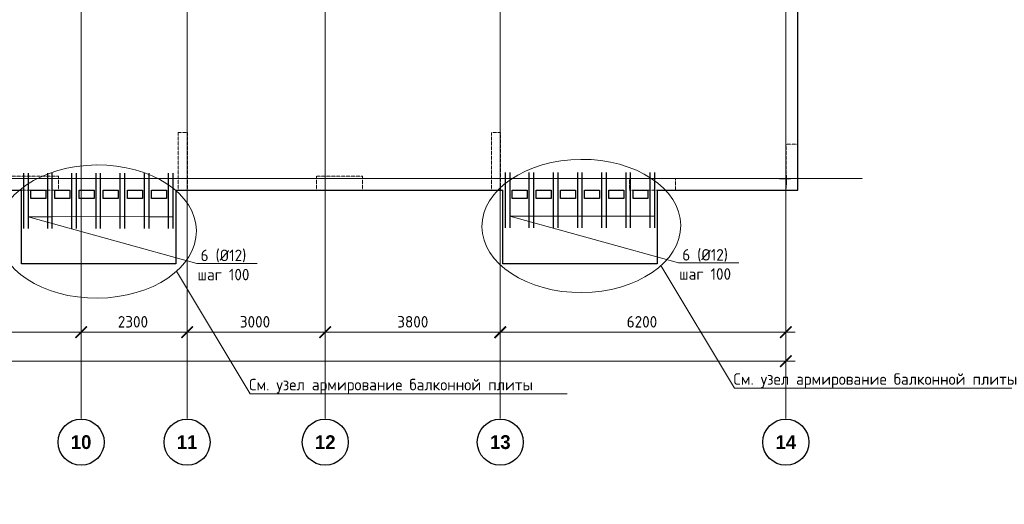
# Model space of a CAD drawing. Header units: millimetres. Extents: x -42044588 to 856694, y -806701 to 941911.
# Tile 161 of 256: x -73868 to -52493, y -392017 to -381488. Entities that reach past the tile are written whole.
import ezdxf
from ezdxf import colors
from ezdxf.entities.mleader import LeaderData, LeaderLine
from ezdxf.math import Vec2, Vec3

# ---------------------------------------------------------------- set-up
doc = ezdxf.new("R2010")
doc.units = ezdxf.units.MM
for name, pattern in [('______5', [1100, 800, -100, 100, -100]), ('DASHED', [7, 5, -2, 0]), ('осевая', [50.8, 31.75, -6.35, 6.35, -6.35])]:
    doc.linetypes.add(name, pattern=pattern)
for name, color, linetype, lineweight in [('907Сл Осевые', 1, 'Continuous', 0), ('RAZMER', 100, 'Continuous', 15), ('Оси', 40, '______5', 18), ('Перекрытие ж_бетон', 1, 'Continuous', 30), ('подоснова', 151, 'Continuous', 5), ('РАЗМЕРЫ', 1, 'Continuous', 9)]:
    doc.layers.add(name, color=color, linetype=linetype, lineweight=lineweight)
doc.layers.add('Колонна_ бетон', color=7, linetype='Continuous', lineweight=50, true_color=0xb4b496)
doc.styles.add('Century Gothic', font='GOTHIC.TTF')
doc.styles.add('GOST-2.304_Type-B', font='GOST_Common.ttf')
doc.styles.add('ГОСТ', font='GOST_Common.ttf')
doc.dimstyles.new('СПДС', dxfattribs={"dimscale": 100, "dimtxt": 2.5, "dimasz": 2, "dimexe": 1.25, "dimexo": 0, "dimtad": 1, "dimdec": 0, "dimrnd": 5, "dimtxsty": 'GOST-2.304_Type-B', "dimblk": 'ARCHTICK', "dimcen": 2.5, "dimdle": 2, "dimclrd": 1, "dimclre": 1, "dimclrt": 1, "dimadec": 0, "dimazin": 2, "dimtfac": 0.75, "dimtdec": 0, "dimtmove": 1, "dimatfit": 3, "dimfxl": 0, "dimtolj": 1, "dimarcsym": 0})

# ---------------------------------------------------------------- blocks, each defined once
blk = doc.blocks.new('_ArchTick')
at = {"color": 0, "linetype": 'ByBlock', "const_width": 0.15}
blk.add_lwpolyline([(-0.5, -0.5), (0.5, 0.5)], dxfattribs=at)
blk = doc.blocks.new('*D6710')
at = {"color": 1, "lineweight": -2, "transparency": 16777216}
for p, q in [((-85905, -346670), (-38705, -346670)), ((-85705, -346670), (-85705, -346545)), ((-38905, -346670), (-38905, -346545))]:
    blk.add_line(p, q, dxfattribs=at)
at = {"layer": 'DEFPOINTS', "color": 0, "transparency": 16777216}
for p in [(-85705, -346670), (-38905, -346670), (-38905, -346670)]:
    blk.add_point(p, dxfattribs=at)
at = {"color": 1, "lineweight": -2, "transparency": 16777216, "xscale": 250, "yscale": 250, "zscale": 250, "rotation": 180}
blk.add_blockref('_ArchTick', (-85705, -346670), dxfattribs=at)
at = {"color": 1, "lineweight": -2, "transparency": 16777216, "xscale": 250, "yscale": 250, "zscale": 250}
blk.add_blockref('_ArchTick', (-38905, -346670), dxfattribs=at)
at = {"color": 1, "transparency": 16777216, "insert": (-67487, -346445), "char_height": 250, "width": 104166.67, "attachment_point": 5, "style": 'GOST-2.304_Type-B'}
blk.add_mtext('\\A1;46800', dxfattribs=at)
blk = doc.blocks.new('NSY101')
at = {"color": 0, "linetype": 'ByBlock', "lineweight": -2}
blk.add_circle((0, 0), 50, dxfattribs=at)
blk = doc.blocks.new('СЛОЖНЫЙ_ОБЪЕКТ_37')
at = {"layer": 'Оси', "color": 16, "linetype": 'Continuous', "lineweight": 25, "transparency": 33554687, "xscale": 9.999999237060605, "yscale": 9.999999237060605, "zscale": 9.999999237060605}
blk.add_blockref('NSY101', (36213, -43009), dxfattribs=at)
at = {"layer": 'Оси', "color": 16, "linetype": 'Continuous', "lineweight": 25, "transparency": 33554687, "insert": (36213, -43009), "char_height": 300, "width": 620, "attachment_point": 5, "style": 'Century Gothic'}
blk.add_mtext('\\A1;{\\fCentury Gothic|i0|b1;\\H300.000000;\\W1.000000;\\C16;10}\\P', dxfattribs=at)
blk = doc.blocks.new('СЛОЖНЫЙ_ОБЪЕКТ_38')
at = {"layer": 'Оси', "color": 16, "linetype": 'Continuous', "lineweight": 25, "transparency": 33554687, "xscale": 9.999999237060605, "yscale": 9.999999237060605, "zscale": 9.999999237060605}
blk.add_blockref('NSY101', (38513, -43009), dxfattribs=at)
at = {"layer": 'Оси', "color": 16, "linetype": 'Continuous', "lineweight": 25, "transparency": 33554687, "insert": (38513, -43009), "char_height": 300, "width": 620, "attachment_point": 5, "style": 'Century Gothic'}
blk.add_mtext('\\A1;{\\fCentury Gothic|i0|b1;\\H300.000000;\\W1.000000;\\C16;11}\\P', dxfattribs=at)
blk = doc.blocks.new('СЛОЖНЫЙ_ОБЪЕКТ_39')
at = {"layer": 'Оси', "color": 16, "linetype": 'Continuous', "lineweight": 25, "transparency": 33554687, "xscale": 9.999999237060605, "yscale": 9.999999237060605, "zscale": 9.999999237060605}
blk.add_blockref('NSY101', (41513, -43009), dxfattribs=at)
at = {"layer": 'Оси', "color": 16, "linetype": 'Continuous', "lineweight": 25, "transparency": 33554687, "insert": (41513, -43009), "char_height": 300, "width": 620, "attachment_point": 5, "style": 'Century Gothic'}
blk.add_mtext('\\A1;{\\fCentury Gothic|i0|b1;\\H300.000000;\\W1.000000;\\C16;12}\\P', dxfattribs=at)
blk = doc.blocks.new('СЛОЖНЫЙ_ОБЪЕКТ_40')
at = {"layer": 'Оси', "color": 16, "linetype": 'Continuous', "lineweight": 25, "transparency": 33554687, "xscale": 9.999999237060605, "yscale": 9.999999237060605, "zscale": 9.999999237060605}
blk.add_blockref('NSY101', (45313, -43009), dxfattribs=at)
at = {"layer": 'Оси', "color": 16, "linetype": 'Continuous', "lineweight": 25, "transparency": 33554687, "insert": (45313, -43009), "char_height": 300, "width": 620, "attachment_point": 5, "style": 'Century Gothic'}
blk.add_mtext('\\A1;{\\fCentury Gothic|i0|b1;\\H300.000000;\\W1.000000;\\C16;13}\\P', dxfattribs=at)
blk = doc.blocks.new('СЛОЖНЫЙ_ОБЪЕКТ_41')
at = {"layer": 'Оси', "color": 16, "linetype": 'Continuous', "lineweight": 25, "transparency": 33554687, "xscale": 9.999999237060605, "yscale": 9.999999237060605, "zscale": 9.999999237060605}
blk.add_blockref('NSY101', (51513, -43009), dxfattribs=at)
at = {"layer": 'Оси', "color": 16, "linetype": 'Continuous', "lineweight": 25, "transparency": 33554687, "insert": (51513, -43009), "char_height": 300, "width": 620, "attachment_point": 5, "style": 'Century Gothic'}
blk.add_mtext('\\A1;{\\fCentury Gothic|i0|b1;\\H300.000000;\\W1.000000;\\C16;14}\\P', dxfattribs=at)
blk = doc.blocks.new('*D6724')
at = {"color": 1, "lineweight": -2, "transparency": 16777216}
for p, q in [((-58805, -346039), (-54005, -346039)), ((-58605, -346039), (-58605, -345914)), ((-54205, -346039), (-54205, -345914))]:
    blk.add_line(p, q, dxfattribs=at)
at = {"layer": 'DEFPOINTS', "color": 0, "transparency": 16777216}
for p in [(-58605, -346039), (-54205, -346039), (-54205, -346039)]:
    blk.add_point(p, dxfattribs=at)
at = {"color": 1, "lineweight": -2, "transparency": 16777216, "xscale": 250, "yscale": 250, "zscale": 250, "rotation": 180}
blk.add_blockref('_ArchTick', (-58605, -346039), dxfattribs=at)
at = {"color": 1, "lineweight": -2, "transparency": 16777216, "xscale": 250, "yscale": 250, "zscale": 250}
blk.add_blockref('_ArchTick', (-54205, -346039), dxfattribs=at)
at = {"color": 1, "transparency": 16777216, "insert": (-56430, -345814), "char_height": 250, "width": 83333.33, "attachment_point": 5, "style": 'GOST-2.304_Type-B'}
blk.add_mtext('\\A1;4400', dxfattribs=at)
blk = doc.blocks.new('*D6725')
at = {"color": 1, "lineweight": -2, "transparency": 16777216}
for p, q in [((-54405, -346039), (-51705, -346039)), ((-54205, -346039), (-54205, -345914)), ((-51905, -346039), (-51905, -345914))]:
    blk.add_line(p, q, dxfattribs=at)
at = {"layer": 'DEFPOINTS', "color": 0, "transparency": 16777216}
for p in [(-54205, -346039), (-51905, -346039), (-51905, -346039)]:
    blk.add_point(p, dxfattribs=at)
at = {"color": 1, "lineweight": -2, "transparency": 16777216, "xscale": 250, "yscale": 250, "zscale": 250, "rotation": 180}
blk.add_blockref('_ArchTick', (-54205, -346039), dxfattribs=at)
at = {"color": 1, "lineweight": -2, "transparency": 16777216, "xscale": 250, "yscale": 250, "zscale": 250}
blk.add_blockref('_ArchTick', (-51905, -346039), dxfattribs=at)
at = {"color": 1, "transparency": 16777216, "insert": (-53080, -345814), "char_height": 250, "width": 83333.33, "attachment_point": 5, "style": 'GOST-2.304_Type-B'}
blk.add_mtext('\\A1;2300', dxfattribs=at)
blk = doc.blocks.new('*D6726')
at = {"color": 1, "lineweight": -2, "transparency": 16777216}
for p, q in [((-52105, -346039), (-48705, -346039)), ((-51905, -346039), (-51905, -345914)), ((-48905, -346039), (-48905, -345914))]:
    blk.add_line(p, q, dxfattribs=at)
at = {"layer": 'DEFPOINTS', "color": 0, "transparency": 16777216}
for p in [(-51905, -346039), (-48905, -346039), (-48905, -346039)]:
    blk.add_point(p, dxfattribs=at)
at = {"color": 1, "lineweight": -2, "transparency": 16777216, "xscale": 250, "yscale": 250, "zscale": 250, "rotation": 180}
blk.add_blockref('_ArchTick', (-51905, -346039), dxfattribs=at)
at = {"color": 1, "lineweight": -2, "transparency": 16777216, "xscale": 250, "yscale": 250, "zscale": 250}
blk.add_blockref('_ArchTick', (-48905, -346039), dxfattribs=at)
at = {"color": 1, "transparency": 16777216, "insert": (-50430, -345814), "char_height": 250, "width": 83333.33, "attachment_point": 5, "style": 'GOST-2.304_Type-B'}
blk.add_mtext('\\A1;3000', dxfattribs=at)
blk = doc.blocks.new('*D6727')
at = {"color": 1, "lineweight": -2, "transparency": 16777216}
for p, q in [((-49104.71808, -346038.91005), (-44904.71808, -346038.91005)), ((-48904.71808, -346038.91005), (-48904.71808, -345913.91005)), ((-45104.71808, -346038.91005), (-45104.71808, -345913.91005))]:
    blk.add_line(p, q, dxfattribs=at)
at = {"layer": 'DEFPOINTS', "color": 0, "transparency": 16777216}
for p in [(-48904.71808, -346038.91005), (-45104.71808, -346038.91005), (-45104.71808, -346038.91005)]:
    blk.add_point(p, dxfattribs=at)
at = {"color": 1, "lineweight": -2, "transparency": 16777216, "xscale": 250, "yscale": 250, "zscale": 250, "rotation": 180}
blk.add_blockref('_ArchTick', (-48904.71808, -346038.91005), dxfattribs=at)
at = {"color": 1, "lineweight": -2, "transparency": 16777216, "xscale": 250, "yscale": 250, "zscale": 250}
blk.add_blockref('_ArchTick', (-45104.71808, -346038.91005), dxfattribs=at)
at = {"color": 1, "transparency": 16777216, "insert": (-47004.71808, -345813.91005), "char_height": 250, "width": 83333.3333333, "attachment_point": 5, "style": 'GOST-2.304_Type-B'}
blk.add_mtext('\\A1;3800', dxfattribs=at)
blk = doc.blocks.new('*D6728')
at = {"color": 1, "lineweight": -2, "transparency": 16777216}
for p, q in [((-45305, -346039), (-38705, -346039)), ((-45105, -346039), (-45105, -345914)), ((-38905, -346039), (-38905, -345914))]:
    blk.add_line(p, q, dxfattribs=at)
at = {"layer": 'DEFPOINTS', "color": 0, "transparency": 16777216}
for p in [(-45105, -346039), (-38905, -346039), (-38905, -346039)]:
    blk.add_point(p, dxfattribs=at)
at = {"color": 1, "lineweight": -2, "transparency": 16777216, "xscale": 250, "yscale": 250, "zscale": 250, "rotation": 180}
blk.add_blockref('_ArchTick', (-45105, -346039), dxfattribs=at)
at = {"color": 1, "lineweight": -2, "transparency": 16777216, "xscale": 250, "yscale": 250, "zscale": 250}
blk.add_blockref('_ArchTick', (-38905, -346039), dxfattribs=at)
at = {"color": 1, "transparency": 16777216, "insert": (-42030, -345814), "char_height": 250, "width": 83333.33, "attachment_point": 5, "style": 'GOST-2.304_Type-B'}
blk.add_mtext('\\A1;6200', dxfattribs=at)
blk = doc.blocks.new('подложка стн 1-го этажа')
at = {"layer": 'Колонна_ бетон', "color": 252, "linetype": 'DASHED', "lineweight": 0, "ltscale": 0.5, "true_color": 0x939598, "transparency": 33554687}
for p, q in [((41644, 9462, -200), (41644, 10712, -200)), ((41644, 10712, -200), (41844, 10712, -200)), ((41844, 9462, -200), (41844, 10712, -200)), ((38044, 9762, -200), (39044, 9762, -200)), ((39044, 9462, -200), (39044, 9762, -200)), ((45644, 9762, -200), (44644, 9762, -200)), ((44644, 9762, -200), (44644, 9462, -200)), ((45644, 9462, -200), (45644, 9762, -200)), ((54844, 9712, -200), (54844, 9712, -200)), ((38044, 9462, -200), (39044, 9462, -200)), ((41644, 9462, -200), (41844, 9462, -200)), ((45644, 9462, -200), (44644, 9462, -200)), ((55094, 9462, -200), (55094, 9462, -200))]:
    blk.add_line(p, q, dxfattribs=at)
for points, elevation in [([(48444, 10712), (48644, 10712), (48644, 9462), (48444, 9462)], -560), ([(54844, 10462), (55094, 10462), (55094, 9462), (54844, 9462)], -360), ([(51444, 9712), (52444, 9712), (52444, 9462), (51444, 9462)], -360)]:
    blk.add_lwpolyline(points, close=True, dxfattribs=dict(at, elevation=elevation))
blk = doc.blocks.new('_None')
blk = doc.blocks.new('блочина')
for p, q in [((150270, 50880), (150508, 50880)), ((150413, 50955), (150413, 50741))]:
    blk.add_line(p, q)
blk = doc.blocks.new('оси блок 2')
at = {"layer": 'Оси', "color": 16, "linetype": 'осевая', "lineweight": 0, "ltscale": 0.25, "transparency": 33554687}
for p, q in [((-54204.7, -322543), (-54204.7, -347914.1)), ((-51904.7, -322543), (-51904.7, -347914.1)), ((-48904.7, -322543), (-48904.7, -347914.1)), ((-45104.7, -322543), (-45104.7, -347914.1)), ((-38904.7, -322543), (-38904.7, -347914.1)), ((-89822.3, -342701.3), (-37238.5, -342701.3))]:
    blk.add_line(p, q, dxfattribs=at)
at = {"layer": 'Оси', "color": 16, "linetype": 'Continuous', "lineweight": 25, "transparency": 33554687}
for name in ['СЛОЖНЫЙ_ОБЪЕКТ_37', 'СЛОЖНЫЙ_ОБЪЕКТ_38', 'СЛОЖНЫЙ_ОБЪЕКТ_39', 'СЛОЖНЫЙ_ОБЪЕКТ_40', 'СЛОЖНЫЙ_ОБЪЕКТ_41']:
    blk.add_blockref(name, (-90418.2, -305420.5), dxfattribs=at)
for base, p1, p2, picture, middle in [((-54204.7, -346038.9), (-58604.7, -346038.9), (-54204.7, -346038.9), '*D6724', (-56429.9, -346038.9)), ((-51904.7, -346038.9), (-54204.7, -346038.9), (-51904.7, -346038.9), '*D6725', (-53079.9, -346038.9)), ((-48904.7, -346038.9), (-51904.7, -346038.9), (-48904.7, -346038.9), '*D6726', (-50429.9, -346038.9)), ((-45104.7, -346038.9), (-48904.7, -346038.9), (-45104.7, -346038.9), '*D6727', (-47004.7, -346038.9)), ((-38904.7, -346038.9), (-45104.7, -346038.9), (-38904.7, -346038.9), '*D6728', (-42029.9, -346038.9)), ((-38904.7, -346670.2), (-85704.7, -346670.2), (-38904.7, -346670.2), '*D6710', (-67487.3, -346670.2))]:
    dim = blk.add_linear_dim(base=base, p1=p1, p2=p2, dimstyle='СПДС', override={"dimgap": 1})
    dim.commit()
    dim.dimension.update_dxf_attribs({"geometry": picture, "text_midpoint": middle, "dimtype": 160})

msp = doc.modelspace()

# ---------------------------------------------------------------- linework, layer by layer
at = {"layer": '907Сл Осевые', "color": 4}
for p, q in [((-57390.793, -384938.794), (-57108.74, -384938.794)), ((-57234.616, -384851.908), (-57234.616, -385055.28))]:
    msp.add_line(p, q, dxfattribs=at)
at = {"layer": 'RAZMER', "lineweight": 30}
for points, elevation in [([(-73785.3, -384821.769), (-73785.342, -386021.769)], -0.053), ([(-73685.3, -384821.769), (-73685.342, -386021.769)], -0.053), ([(-73268.048, -384821.769), (-73268.09, -386021.769)], -0.071), ([(-73168.048, -384821.769), (-73168.09, -386021.769)], -0.071), ([(-72743.062, -384821.769), (-72743.103, -386021.769)], -0.053), ([(-72643.062, -384821.769), (-72643.103, -386021.769)], -0.053), ([(-72217.982, -384821.769), (-72218.023, -386021.769)], -0.142), ([(-72117.982, -384821.769), (-72118.023, -386021.769)], -0.142), ([(-71693.088, -384821.769), (-71693.13, -386021.769)], -0.018), ([(-71593.088, -384821.769), (-71593.13, -386021.769)], -0.018), ([(-70643.115, -384821.769), (-70643.156, -386021.769)], -0.071), ([(-70543.115, -384821.769), (-70543.156, -386021.769)], -0.071), ([(-63329.316, -384809.644), (-63329.358, -386009.644)], -0.053), ([(-63229.316, -384809.644), (-63229.358, -386009.644)], -0.053), ([(-62812.064, -384809.644), (-62812.106, -386009.644)], -0.071), ([(-62712.064, -384809.644), (-62712.106, -386009.644)], -0.071), ([(-62287.078, -384809.644), (-62287.119, -386009.644)], -0.053), ([(-62187.078, -384809.644), (-62187.119, -386009.644)], -0.053), ([(-61761.998, -384809.644), (-61762.039, -386009.644)], -0.142), ([(-61661.998, -384809.644), (-61662.039, -386009.644)], -0.142), ([(-61237.104, -384809.644), (-61237.146, -386009.644)], -0.018), ([(-61137.104, -384809.644), (-61137.146, -386009.644)], -0.018), ([(-60187.131, -384809.644), (-60187.172, -386009.644)], -0.071), ([(-60087.131, -384809.644), (-60087.172, -386009.644)], -0.071)]:
    msp.add_lwpolyline(points, dxfattribs=dict(at, elevation=elevation))
for points in [[(-71168.101, -384821.769), (-71168.143, -386021.769)], [(-71068.101, -384821.769), (-71068.143, -386021.769)], [(-60712.117, -384809.644), (-60712.159, -386009.644)], [(-60612.117, -384809.644), (-60612.159, -386009.644)]]:
    msp.add_lwpolyline(points, dxfattribs=at)
at = {"layer": 'Перекрытие ж_бетон'}
for p, q in [((-73828.253, -386790.494), (-73828.253, -385190.495)), ((-70478.253, -385190.495), (-70478.253, -386790.494)), ((-63378.253, -386790.494), (-63378.253, -385190.495)), ((-60028.253, -385190.495), (-60028.253, -386790.494)), ((-70478.253, -386790.494), (-73828.253, -386790.494)), ((-60028.253, -386790.494), (-63378.253, -386790.494))]:
    msp.add_line(p, q, dxfattribs=at)
for points in [[(-60028.253, -385190.495), (-56978.253, -385190.495), (-56978.253, -368290.496), (-63668.253, -368290.496)], [(-76978.253, -385190.495), (-73828.253, -385190.495)], [(-70478.253, -385190.495), (-70328.253, -385190.495), (-70328.253, -385190.495), (-66978.713, -385190.495), (-66978.719, -385190.495), (-63378.253, -385190.495)]]:
    msp.add_lwpolyline(points, dxfattribs=at)
for points, elevation in [([(-73303.093, -385370.46), (-73628.093, -385370.46), (-73628.093, -385190.46), (-73303.093, -385190.46)], -0.142), ([(-72778.186, -385370.46), (-73103.186, -385370.46), (-73103.186, -385190.46), (-72778.186, -385190.46)], -0.071), ([(-72253.119, -385370.46), (-72578.119, -385370.46), (-72578.119, -385190.46), (-72253.119, -385190.46)], -0.142), ([(-71728.213, -385370.46), (-72053.213, -385370.46), (-72053.213, -385190.46), (-71728.213, -385190.46)], -0.036), ([(-71203.226, -385370.46), (-71528.226, -385370.46), (-71528.226, -385190.46), (-71203.226, -385190.46)], -0.018), ([(-62853.186, -385370.495), (-63178.186, -385370.495), (-63178.186, -385190.495), (-62853.186, -385190.495)], -0.053), ([(-62328.28, -385370.495), (-62653.28, -385370.495), (-62653.28, -385190.495), (-62328.28, -385190.495)], 0.018), ([(-61803.213, -385370.495), (-62128.213, -385370.495), (-62128.213, -385190.495), (-61803.213, -385190.495)], -0.053), ([(-61278.306, -385370.495), (-61603.306, -385370.495), (-61603.306, -385190.495), (-61278.306, -385190.495)], 0.053), ([(-60753.32, -385370.495), (-61078.32, -385370.495), (-61078.32, -385190.495), (-60753.32, -385190.495)], 0.071), ([(-60228.333, -385370.495), (-60553.333, -385370.495), (-60553.333, -385190.495), (-60228.333, -385190.495)], 0.089)]:
    msp.add_lwpolyline(points, close=True, dxfattribs=dict(at, elevation=elevation))
msp.add_lwpolyline([(-70678.239, -385370.46), (-71003.239, -385370.46), (-71003.239, -385190.46), (-70678.239, -385190.46)], close=True, dxfattribs=at)
at = {"layer": 'РАЗМЕРЫ'}
for centre in [(-61674.983, -385969.345, -200), (-72188.959, -386090.204, -200)]:
    msp.add_ellipse(centre, major_axis=(2157.988, 16.605), ratio=0.670490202, dxfattribs=at)

# ---------------------------------------------------------------- block references
for name, p in [('подложка стн 1-го этажа', (-112072.176, -394652.29, 560)), ('блочина', (-207641.249, -435818.456))]:
    msp.add_blockref(name, p)
msp.add_blockref('оси блок 2', (-18329.74, -42237.447), dxfattribs=at)

# ---------------------------------------------------------------- texts
at = {"ltscale": 100, "insert": (-133805.873, -381684.708), "char_height": 250, "attachment_point": 1, "style": 'ГОСТ'}
msp.add_mtext_dynamic_manual_height_columns('\\pi1250,t1750;1.^IПроизводство работ вести в строгом соответствии с требованиями СП 70.13330.2012 "Несущие и ограждающие конструкции" и проектом производства работ.{\\H1.83333x; }\\P2.^IПеред бетонированием арматуру и основание, на которую укладывается бетонная смесь, очистить от {\\H1.55556x; }ржавчины и грязи. {\\H1.64815x; }\\P3.^IБетонирование вести слоем на всю толщину  плит. Захватки при бетонировании должны быть отсечены {\\H1.61728x; }вертикальными швами. Бетон применять класса В25. Заполнителем для бетона служит щебень твердых пород, {\\H1.62757x; }наибольшая фракция щебня не должна превышать 40мм.{\\H1.62414x; }\\P4.^IВ процессе бетонирования обеспечить соблюдение защитных слоев и мест положения рабочей арматуры {\\H1.62529x; }согласно проекту. Материал фиксаторов для нижней арматуры фундаментных плит выбирается проектом производства {\\H1.6249x; }работ, исходя из конкретных возможностей строительной организации.{\\H1.62503x; }\\P5.^IПроектом принято соединение рабочих стержней арматуры монолитной плиты внахлестку (без сварки). {\\H1.72499x; }\\P6.^IСварные арматурные каркасы изготовить на заводе-изготовители. {\\H1.67917x; }\\P7.^IКрестообразные соединения стержней арматуры 1-го и 2-го рядов, а также 3-го и 4-го рядов между собой {\\H1.60694x; }выполнить вязкой отожженной проволокой диаметром 2,0-3,0 мм. Допускается применение специальных соединительных {\\H1.63102x; }элементов - пластмассовых или проволочных фиксаторов. Соединение арматуры допускается предусматривать не во всех {\\H1.62299x; }местах пересечения стержней арматуры. При этом должны быть связаны вязальной проволокой все пересечения стержней {\\H1.62567x; }в 2-х крайних рядах по периметру плит, остальные узлы могут быть соединены через узел в шахматном порядке (схему {\\H1.72478x; }вязки стержней см. на данном листе).{\\H1.77924x; }', width=18954.38214, gutter_width=12.5, heights=[0], dxfattribs=at)

# ---------------------------------------------------------------- leaders
at = {"layer": 'подоснова', "color": 2, "ltscale": 0.3}
ml = msp.add_multileader_mtext('Standard', dxfattribs=at)
ml.set_content('6 (%%C12)\\Pшаг 100', color=2, style='GOST-2.304_Type-B')
ml.set_leader_properties(color=256, linetype='ByLayer', lineweight=15)
ml.set_arrow_properties(name='NONE')
ml.build(insert=Vec2(0, 0))
ml.multileader.update_dxf_attribs({"text_left_attachment_type": 6, "text_right_attachment_type": 6, "dogleg_length": 0.1, "arrow_head_size": 18})
ctx = ml.context
ctx.base_point, ctx.char_height, ctx.arrow_head_size, ctx.landing_gap_size, ctx.plane_origin = Vec3(-70020.343, -386783.441, 719.84), 250, 18, 20, Vec3(-73522.721, -385063.554, 719.84)
ctx.left_attachment, ctx.right_attachment, ctx.text_align_type = 6, 6, 1
notes = []
notes.append((ctx, [(0, (1, 1, 0), (-70020.443, -386783.441, 719.84), (1, 0), 0.1, [(6, [(-70543.115, -385770.761, 719.84), (-71068.101, -385770.761, 719.84), (-71607.372, -385765.158, 719.84), (-72117.982, -385770.761, 719.84), (-72657.439, -385765.158, 719.84), (-73168.048, -385770.761, 719.84), (-73685.3, -385770.761, 719.84)], 0, [])])]))
ctx.mtext.insert, ctx.mtext.alignment, ctx.mtext.flow_direction = Vec3(-69445.04, -386483.441, 719.84), 2, 5
ml = msp.add_multileader_mtext('Standard', dxfattribs=at)
ml.set_content('6 (%%C12)\\Pшаг 100', color=2, style='GOST-2.304_Type-B')
ml.set_leader_properties(color=256, linetype='ByLayer', lineweight=15)
ml.set_arrow_properties(name='NONE')
ml.build(insert=Vec2(0, 0))
ml.multileader.update_dxf_attribs({"text_left_attachment_type": 6, "text_right_attachment_type": 6, "dogleg_length": 0.1, "arrow_head_size": 18})
ctx = ml.context
ctx.base_point, ctx.char_height, ctx.arrow_head_size, ctx.landing_gap_size, ctx.plane_origin = Vec3(-59564.359, -386771.316, 719.84), 250, 18, 20, Vec3(-63066.737, -385051.428, 719.84)
ctx.left_attachment, ctx.right_attachment, ctx.text_align_type = 6, 6, 1
notes.append((ctx, [(0, (1, 1, 0), (-59564.459, -386771.316, 719.84), (1, 0), 0.1, [(6, [(-60087.131, -385758.635, 719.84), (-60612.117, -385758.635, 719.84), (-61151.388, -385753.033, 719.84), (-61661.998, -385758.635, 719.84), (-62201.455, -385753.033, 719.84), (-62712.064, -385758.635, 719.84), (-63229.316, -385758.635, 719.84)], 0, [])])]))
ctx.mtext.insert, ctx.mtext.alignment, ctx.mtext.flow_direction = Vec3(-58989.056, -386471.316, 719.84), 2, 5
ml = msp.add_multileader_mtext('Standard', dxfattribs=at)
ml.set_content('\\pxi0.391,qc;{\\C80;См. узел армирование балконной плиты}', color=2, style='GOST-2.304_Type-B')
ml.set_leader_properties(color=256, linetype='ByLayer', lineweight=15)
ml.set_arrow_properties(name='NONE')
ml.build(insert=Vec2(0, 0))
ml.multileader.update_dxf_attribs({"text_left_attachment_type": 6, "text_right_attachment_type": 6, "dogleg_length": 0.1, "arrow_head_size": 18})
ctx = ml.context
ctx.base_point, ctx.char_height, ctx.arrow_head_size, ctx.landing_gap_size, ctx.plane_origin = Vec3(-58350.822, -389495.129, 160), 250, 18, 20, Vec3(-68371.47, -383512.691, 160)
ctx.left_attachment, ctx.right_attachment, ctx.text_align_type = 6, 6, 1
notes.append((ctx, [(0, (1, 1, 0), (-58350.922, -389495.129, 160), (1, 0), 0.1, [(0, [(-59947.968, -386829.677, 160)], 0, [])])]))
ctx.mtext.insert, ctx.mtext.alignment, ctx.mtext.flow_direction = Vec3(-55340.86, -389170.129, 160), 2, 5
ml = msp.add_multileader_mtext('Standard', dxfattribs=at)
ml.set_content('\\pxi0.391,qc;{\\C80;См. узел армирование балконной плиты}', color=2, style='GOST-2.304_Type-B')
ml.set_leader_properties(color=256, linetype='ByLayer', lineweight=15)
ml.set_arrow_properties(name='NONE')
ml.build(insert=Vec2(0, 0))
ml.multileader.update_dxf_attribs({"text_left_attachment_type": 6, "text_right_attachment_type": 6, "dogleg_length": 0.1, "arrow_head_size": 18})
ctx = ml.context
ctx.base_point, ctx.char_height, ctx.arrow_head_size, ctx.landing_gap_size, ctx.plane_origin = Vec3(-68864.798, -389615.987, 160), 250, 18, 20, Vec3(-78885.446, -383633.549, 160)
ctx.left_attachment, ctx.right_attachment, ctx.text_align_type = 6, 6, 1
notes.append((ctx, [(0, (1, 1, 0), (-68864.898, -389615.987, 160), (1, 0), 0.1, [(0, [(-70461.943, -386950.536, 160)], 0, [])])]))
ctx.mtext.insert, ctx.mtext.alignment, ctx.mtext.flow_direction = Vec3(-65854.836, -389290.987, 160), 2, 5
for ctx, leaders in notes:
    for number, flags, end, landing, length, lines in leaders:
        leader = LeaderData()
        leader.index, (leader.has_last_leader_line, leader.has_dogleg_vector, leader.attachment_direction) = number, flags
        leader.last_leader_point, leader.dogleg_vector, leader.dogleg_length = Vec3(end), Vec3(landing), length
        for number, points, colour, breaks in lines:
            line = LeaderLine()
            line.index, line.vertices, line.color, line.breaks = number, Vec3.list(points), colors.encode_raw_color(colour), breaks
            leader.lines.append(line)
        ctx.leaders.append(leader)

doc.saveas('drawing.dxf')
